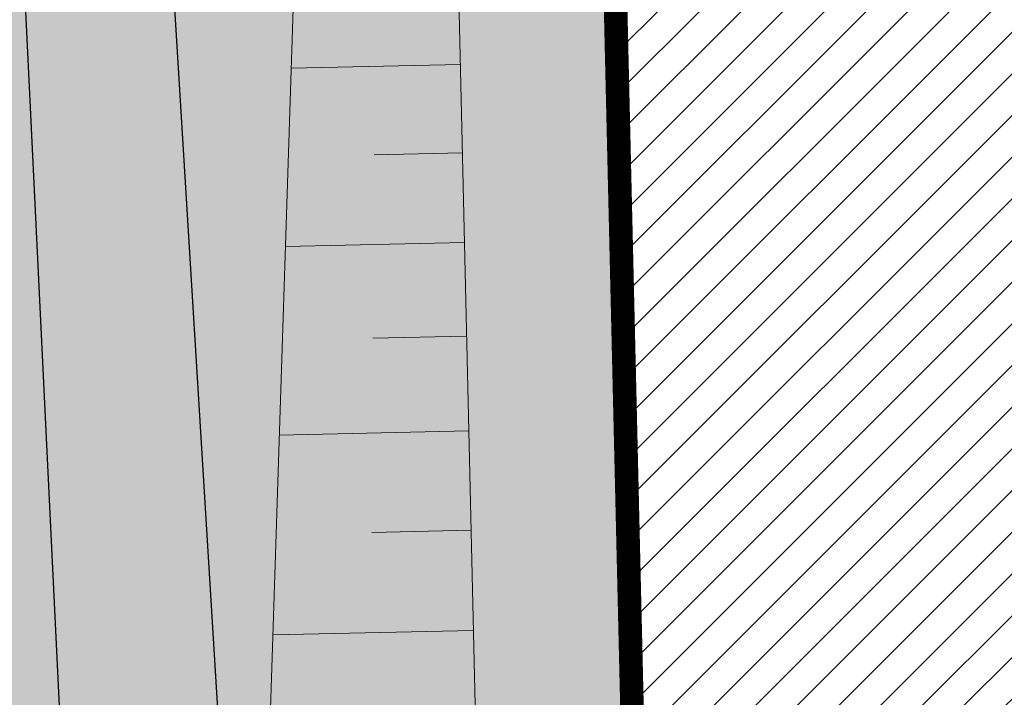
# Model space of a CAD drawing. Header units: metres. Extents: x 6438197 to 12957343, y 5629874 to 11322802.
# Tile 18 of 115: x 6443757 to 6444383, y 5640859 to 5641291. Entities that reach past the tile are written whole.
import ezdxf

# ---------------------------------------------------------------- set-up
doc = ezdxf.new("R2010")
doc.units = ezdxf.units.M
doc.header["$MEASUREMENT"] = 0
doc.header["$PDMODE"] = 3
for name, color, linetype, lineweight in [('_D_krawężnik 0-10', 240, 'Continuous', 15), ('_D_SKARPA', 80, 'Continuous', 9), ('E-OŚWIETLENIE TERENU', 10, 'Continuous', 30), ('WYMIAROWANIE', 6, 'Continuous', 9), ('WYPELNIENIA', 204, 'Continuous', 5)]:
    doc.layers.add(name, color=color, linetype=linetype, lineweight=lineweight)
doc.layers.add('A-ogrodzenie', color=3, linetype='FENCELINE2')
doc.styles.add('Arial', font='arial.ttf')
doc.linetypes.add('FENCELINE2', pattern='A,0.25,-0.1,[132,ltypeshp.shx,S=0.1,R=0,X=-0.1,Y=0],-0.1,1', length=1.45)
doc.dimstyles.new('proart_1_500', dxfattribs={"dimtxt": 90, "dimasz": 50, "dimexe": 30, "dimexo": 10, "dimgap": 8, "dimtad": 1, "dimrnd": 1, "dimzin": 9, "dimtxsty": 'Arial', "dimblk": 'ARCHTICK', "dimcen": 0, "dimclrd": 1, "dimclre": 1, "dimclrt": 3, "dimazin": 0, "dimtfac": 1, "dimtmove": 0, "dimatfit": 3, "dimfxl": 0, "dimarcsym": 0})

# ---------------------------------------------------------------- blocks, each defined once
blk = doc.blocks.new('_ArchTick')
at = {"color": 0, "linetype": 'ByBlock', "const_width": 0.15}
blk.add_lwpolyline([(-0.5, -0.5), (0.5, 0.5)], dxfattribs=at)
blk = doc.blocks.new('*D48')
at = {"layer": 'Defpoints', "color": 0}
for p in [(6444126.49, 5641766.36), (6447268.94, 5640537.6), (6444156.98, 5640464.72)]:
    blk.add_point(p, dxfattribs=at)
at = {"layer": 'WYMIAROWANIE', "color": 1, "lineweight": -2}
for p, q in [((6444136.49, 5641766.59), (6447268.44, 5641839.94)), ((6447238.45, 5641839.24), (6447268.94, 5640537.6)), ((6444166.97, 5640464.95), (6447298.93, 5640538.3))]:
    blk.add_line(p, q, dxfattribs=at)
at = {"layer": 'WYMIAROWANIE', "color": 1, "lineweight": -2, "xscale": 50, "yscale": 50, "zscale": 50}
for p, rotation in [((6447238.45, 5641839.24), 91.34161343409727), ((6447268.94, 5640537.6), 271.3416134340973)]:
    blk.add_blockref('_ArchTick', p, dxfattribs=dict(at, rotation=rotation))
at = {"layer": 'WYMIAROWANIE', "color": 3, "insert": (6447307.66, 5641189.68), "char_height": 90, "attachment_point": 5, "rotation": 271.34161, "style": 'Arial'}
blk.add_mtext('1302', dxfattribs=at)

msp = doc.modelspace()

# ---------------------------------------------------------------- hatches: boundary and pattern name
at = {"layer": 'WYPELNIENIA'}
h = msp.add_hatch(dxfattribs=at)
h.set_pattern_fill('ANSI31', color=1, scale=150, style=0)
h.paths.add_polyline_path([(6444119.44, 5641764.935), (6444149.576, 5640463.283), (6447916.479, 5640557.322), (6447883.381, 5641844.854)])
h = msp.add_hatch(dxfattribs=at)
h.set_pattern_fill('AR-SAND', color=94, scale=50, style=0)
h.set_pattern_definition([(37.5, (-64710.525, 3655.756), (-3.1496679, 96.34118845), [0, -76, 0, -85, 0, -81.25]), (7.5, (-64710.53, 3655.76), (88.4888353, 141.1073033), [0, -41, 0, -68.5, 0, -26.25]), (327.5, (-64772.025, 3655.76), (155.56371654, 0.3742936), [0, -25, 0, -90, 0, -117.5]), (317.5, (-64772.03, 3655.76), (150.180993, 43.9986286), [0, -12.5, 0, -59, 0, -67.5])])
h.paths.add_polyline_path([(6443685.644, 5641823.067), (6443735.113, 5641819.25), (6444123.563, 5641789.283), (6444124.787, 5641773.084), (6444155.332, 5640467.937), (6444155.41, 5640464.613), (6447908.055, 5640555.765), (6454537.117, 5640704.477), (6454851.884, 5640712.355), (6454845.654, 5640962.121), (6457963.017, 5640721.63), (6458086.134, 5640712.132), (6455371.183, 5639736.702), (6454886.105, 5639418.802), (6451627.104, 5638296.563), (6448073.496, 5637076.851), (6446554.077, 5636573.751), (6443971.921, 5635901.606)])

# ---------------------------------------------------------------- linework, layer by layer
at = {"layer": '_D_krawężnik 0-10', "const_width": 15}
msp.add_lwpolyline([(6447908.054, 5640555.798), (6444155.409, 5640464.646), (6444124.786, 5641773.118), (6443320.798, 5652411.541)], dxfattribs=at)
at = {"layer": '_D_SKARPA', "color": 1}
for p, q in [((6444058.759, 5640314.526), (6444025.742, 5641765.464)), ((6443893.489, 5640146.581), (6443945.762, 5641763.644)), ((6444037.194, 5641262.215), (6443929.474, 5641259.764)), ((6444038.473, 5641205.98), (6443982.238, 5641204.701)), ((6444039.77, 5641149), (6443925.81, 5641146.407)), ((6444041.127, 5641089.38), (6443981.506, 5641088.023)), ((6444042.499, 5641029.095), (6443921.929, 5641026.351)), ((6444043.937, 5640965.888), (6443980.73, 5640964.45)), ((6444045.388, 5640902.103), (6443917.818, 5640899.2))]:
    msp.add_line(p, q, dxfattribs=at)
at = {"layer": 'A-ogrodzenie', "ltscale": 150}
msp.add_line((6443221.931, 5652405.153), (6444011.776, 5636112.274), dxfattribs=at)
at = {"layer": 'E-OŚWIETLENIE TERENU'}
msp.add_line((6443898.028, 5640602.56), (6443776.146, 5642601.094), dxfattribs=at)

# ---------------------------------------------------------------- dimensions: what is measured, and where the dimension line sits
at = {"layer": 'WYMIAROWANIE', "color": 1}
dim = msp.add_aligned_dim(p1=(6444126.492, 5641766.36), p2=(6444156.976, 5640464.716), distance=3112.813, dimstyle='proart_1_500', override={"dimblk": 'ArchTick'}, dxfattribs=at)
dim.commit()
dim.dimension.update_dxf_attribs({"geometry": '*D48', "text_midpoint": (6447307.661, 5641189.683)})

doc.saveas('drawing.dxf')
